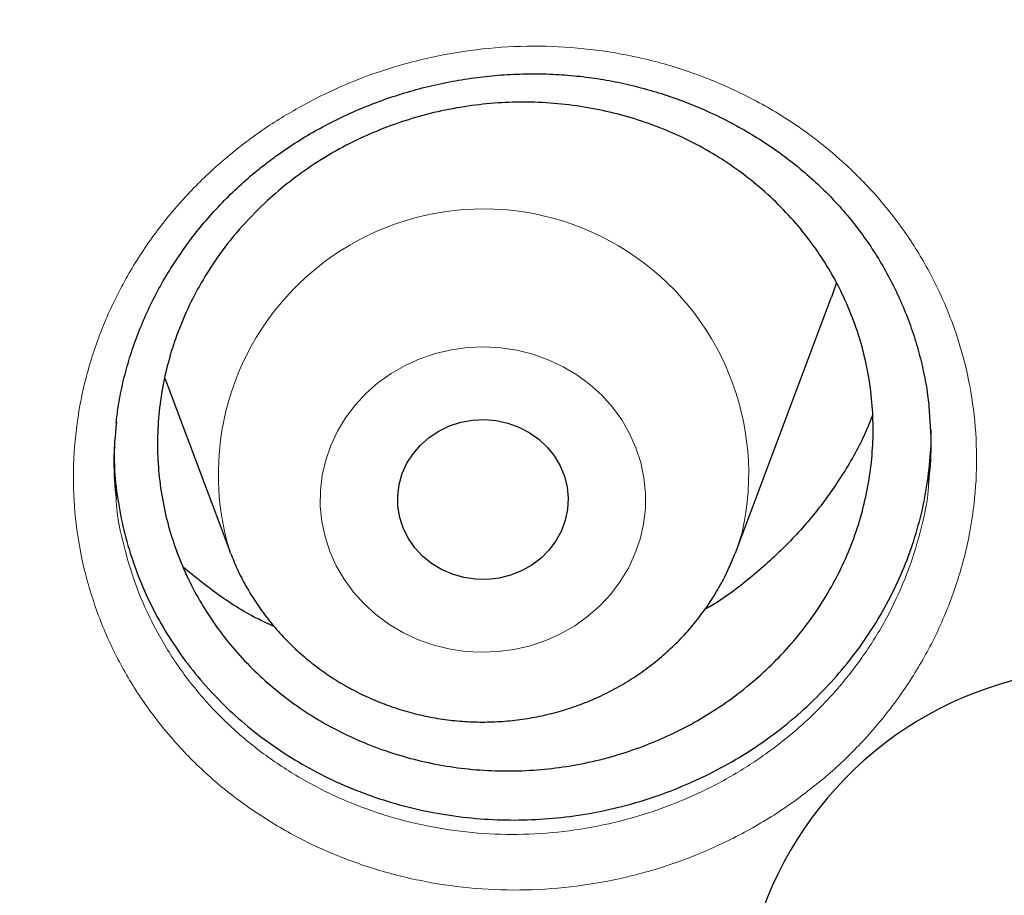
# Model space of a CAD drawing. Header units: millimetres. Extents: x 8 to 984, y 12 to 973.
# Tile 114 of 256: x 360.85 to 365.47, y 780.05 to 784.16. Entities that reach past the tile are written whole.
import ezdxf

# ---------------------------------------------------------------- set-up
doc = ezdxf.new("R2010")
doc.units = ezdxf.units.MM

msp = doc.modelspace()

# ---------------------------------------------------------------- linework, layer by layer
at = {"color": 7, "linetype": 'Continuous', "lineweight": 30}
for p, q in [((364.214, 781.6642), (364.6611, 782.8524)), ((361.533, 782.4747), (361.8379, 781.6642)), ((361.8416, 781.6544), (361.8379, 781.6642))]:
    msp.add_line(p, q, dxfattribs=at)
at = {"color": 252, "linetype": 'Continuous', "lineweight": 0}
msp.add_line((364.243, 781.7517), (364.214, 781.6642), dxfattribs=at)
at = {"color": 7, "linetype": 'Continuous', "lineweight": 30, "flags": 128}
for points in [[(364.6858, 782.9234), (364.664, 782.8603), (364.6611, 782.8524)], [(363.4123, 781.8086), (363.3942, 781.7591), (363.3688, 781.7124), (363.3368, 781.6695), (363.2988, 781.6313), (363.2554, 781.5983), (363.2076, 781.5713), (363.1562, 781.5509), (363.1023, 781.5373), (363.0469, 781.531), (362.9911, 781.5319), (362.936, 781.5401), (362.8826, 781.5554), (362.832, 781.5775), (362.7852, 781.606), (362.7431, 781.6403), (362.7065, 781.6799), (362.6761, 781.7238), (362.6525, 781.7712), (362.6362, 781.8213), (362.6275, 781.873), (362.6265, 781.9254), (362.6333, 781.9773), (362.6478, 782.0279), (362.6696, 782.0761), (362.6983, 782.121), (362.7334, 782.1616), (362.7742, 782.1974), (362.8199, 782.2274), (362.8697, 782.2512), (362.9224, 782.2682), (362.9772, 782.2782), (363.0329, 782.2809), (363.0885, 782.2764), (363.1429, 782.2646), (363.195, 782.2458), (363.2438, 782.2204), (363.2884, 782.1889), (363.3278, 782.1519), (363.3614, 782.1101), (363.3885, 782.0643), (363.4085, 782.0154), (363.421, 781.9644), (363.4259, 781.9123), (363.423, 781.86), (363.4123, 781.8086)], [(364.214, 781.6642), (364.2136, 781.6631), (364.211, 781.6562)]]:
    msp.add_lwpolyline(points, dxfattribs=at)
at = {"color": 252, "linetype": 'Continuous', "lineweight": 0, "flags": 128}
msp.add_lwpolyline([(363.7636, 781.7203), (363.7398, 781.6512), (363.7087, 781.5848), (363.6706, 781.5216), (363.6259, 781.4624), (363.575, 781.4077), (363.5185, 781.3582), (363.4569, 781.3142), (363.3909, 781.2764), (363.3212, 781.245), (363.2484, 781.2203), (363.1734, 781.2027), (363.0968, 781.1924), (363.0195, 781.1893), (362.9423, 781.1936), (362.8659, 781.2052), (362.7912, 781.224), (362.7189, 781.2497), (362.6497, 781.2822), (362.5844, 781.3212), (362.5237, 781.3661), (362.4681, 781.4165), (362.4182, 781.472), (362.3745, 781.5319), (362.3375, 781.5956), (362.3076, 781.6626), (362.2851, 781.732), (362.2702, 781.8032), (362.263, 781.8755), (362.2637, 781.948), (362.2721, 782.0202), (362.2883, 782.0911), (362.3121, 782.1602), (362.3432, 782.2267), (362.3813, 782.2898), (362.4261, 782.349), (362.4769, 782.4037), (362.5335, 782.4532), (362.595, 782.4972), (362.661, 782.5351), (362.7308, 782.5665), (362.8035, 782.5911), (362.8786, 782.6087), (362.9551, 782.6191), (363.0324, 782.6221), (363.1096, 782.6178), (363.186, 782.6063), (363.2607, 782.5875), (363.333, 782.5617), (363.4022, 782.5292), (363.4675, 782.4903), (363.5283, 782.4454), (363.5839, 782.3949), (363.6338, 782.3395), (363.6774, 782.2795), (363.7144, 782.2158), (363.7443, 782.1489), (363.7668, 782.0794), (363.7818, 782.0082), (363.7889, 781.936), (363.7883, 781.8634), (363.7798, 781.7912), (363.7636, 781.7203)], dxfattribs=at)
at = {"color": 252, "linetype": 'Continuous', "lineweight": 0}
msp.add_arc((363.0289, 782.025), 1.2444, 347.3171, 196.8501, dxfattribs=at)
at = {"color": 7, "linetype": 'Continuous', "lineweight": 30}
msp.add_arc((365.956, 779.3955), 1.7198, 1.9009, 196.36, dxfattribs=at)
at = {"color": 252, "linetype": 'Continuous', "lineweight": 0}
for points, knots in [([(346.0257, 818.5745), (345.5291, 818.5686), (344.5359, 818.5568), (343.0491, 818.4611), (341.568, 818.3086), (340.0955, 818.094), (338.6432, 817.8208), (337.2136, 817.4904), (335.8091, 817.1048), (334.4236, 816.6626), (333.0515, 816.1617), (331.6958, 815.6018), (330.3597, 814.9828), (329.0539, 814.3093), (327.781, 813.5826), (326.5507, 812.8087), (325.3647, 811.9902), (324.2243, 811.1296), (323.1247, 810.2236), (322.0613, 809.2682), (321.0372, 808.2642), (320.0553, 807.2126), (319.1236, 806.1216), (318.244, 804.9932), (317.423, 803.8365), (316.6611, 802.6545), (315.9586, 801.45), (315.3122, 800.2182), (314.7195, 798.9537), (314.1829, 797.6584), (313.7047, 796.3344), (313.289, 794.9919), (312.9366, 793.6335), (312.6499, 792.2701), (312.4281, 790.9045), (312.2704, 789.5395), (312.1756, 788.1694), (312.1438, 786.7883), (312.1764, 785.399), (312.2746, 784.004), (312.4381, 782.6145), (312.6666, 781.233), (312.9579, 779.8704), (313.31, 778.5292), (313.7211, 777.2114), (314.1924, 775.9116), (314.7263, 774.6243), (315.3231, 773.3524), (315.9829, 772.0989), (316.7007, 770.8738), (317.4753, 769.6795), (318.3001, 768.5252), (319.1726, 767.4125), (320.0898, 766.3427), (321.0555, 765.3109), (322.0739, 764.3133), (323.144, 763.3525), (324.2648, 762.4313), (325.4277, 761.5572), (326.6305, 760.7319), (327.8634, 759.9617), (329.1233, 759.2469), (330.4071, 758.5878), (331.7201, 757.9813), (333.0678, 757.4253), (334.4484, 756.9218), (335.8597, 756.4732), (337.2906, 756.0831), (338.7384, 755.7525), (340.1917, 755.4835), (341.6472, 755.2755), (343.1021, 755.1275), (344.5625, 755.0386), (346.0345, 755.0087), (347.5154, 755.0393), (349.0022, 755.1315), (350.4833, 755.2849), (351.9558, 755.4992), (353.4081, 755.7725), (354.8377, 756.1029), (356.2423, 756.4885), (357.6278, 756.9307), (358.9999, 757.4316), (360.3556, 757.9915), (361.6916, 758.6105), (362.9974, 759.284), (364.2704, 760.0107), (365.5007, 760.7846), (366.6867, 761.6031), (367.827, 762.4637), (368.9267, 763.3697), (369.99, 764.3251), (371.0141, 765.3291), (371.996, 766.3807), (372.9277, 767.4717), (373.8073, 768.6001), (374.6283, 769.7568), (375.3902, 770.9388), (376.0927, 772.1433), (376.7391, 773.3751), (377.3318, 774.6396), (377.8684, 775.9349), (378.3467, 777.259), (378.7624, 778.6014), (379.1148, 779.9598), (379.4015, 781.3232), (379.6232, 782.6888), (379.781, 784.0538), (379.8757, 785.4239), (379.9075, 786.805), (379.875, 788.1943), (379.7767, 789.5893), (379.6132, 790.9788), (379.3847, 792.3603), (379.0935, 793.7229), (378.7413, 795.0641), (378.3303, 796.3819), (377.859, 797.6817), (377.325, 798.969), (376.7282, 800.2409), (376.0685, 801.4944), (375.3506, 802.7195), (374.5761, 803.9138), (373.7512, 805.0681), (372.8788, 806.1808), (371.9615, 807.2507), (370.9959, 808.2824), (369.9775, 809.28), (368.9073, 810.2408), (367.7865, 811.162), (366.6236, 812.0361), (365.4208, 812.8614), (364.188, 813.6316), (362.9281, 814.3464), (361.6443, 815.0055), (360.3313, 815.612), (358.9835, 816.168), (357.6029, 816.6715), (356.1916, 817.1202), (354.7607, 817.5102), (353.3129, 817.8408), (351.8597, 818.1097), (350.4041, 818.318), (348.9492, 818.4651), (347.4888, 818.5574), (346.5134, 818.5688), (346.0257, 818.5745)], [0, 0, 0, 0, 0.007, 0.014, 0.021, 0.028, 0.035, 0.041875, 0.04875, 0.055625, 0.0625, 0.0695, 0.0765, 0.0835, 0.0905, 0.0975, 0.104375, 0.11125, 0.118125, 0.125, 0.132, 0.139, 0.146, 0.153, 0.16, 0.166875, 0.17375, 0.180625, 0.1875, 0.1945, 0.2015, 0.2085, 0.2155, 0.2225, 0.229375, 0.23625, 0.243125, 0.25, 0.257, 0.264, 0.271, 0.278, 0.285, 0.291875, 0.29875, 0.305625, 0.3125, 0.3195, 0.3265, 0.3335, 0.3405, 0.3475, 0.354375, 0.36125, 0.368125, 0.375, 0.382, 0.389, 0.396, 0.403, 0.41, 0.416875, 0.42375, 0.430625, 0.4375, 0.4445, 0.4515, 0.4585, 0.4655, 0.4725, 0.479375, 0.48625, 0.493125, 0.5, 0.507, 0.514, 0.521, 0.528, 0.535, 0.541875, 0.54875, 0.555625, 0.5625, 0.5695, 0.5765, 0.5835, 0.5905, 0.5975, 0.604375, 0.61125, 0.618125, 0.625, 0.632, 0.639, 0.646, 0.653, 0.66, 0.666875, 0.67375, 0.680625, 0.6875, 0.6945, 0.7015, 0.7085, 0.7155, 0.7225, 0.729375, 0.73625, 0.743125, 0.75, 0.757, 0.764, 0.771, 0.778, 0.785, 0.791875, 0.79875, 0.805625, 0.8125, 0.8195, 0.8265, 0.8335, 0.8405, 0.8475, 0.854375, 0.86125, 0.868125, 0.875, 0.882, 0.889, 0.896, 0.903, 0.91, 0.916875, 0.92375, 0.930625, 0.9375, 0.9445, 0.9515, 0.9585, 0.9655, 0.9725, 0.979375, 0.98625, 0.993125, 1, 1, 1, 1]), ([(362.2653, 783.7991), (362.3087, 783.8196), (362.3956, 783.8604), (362.5599, 783.922), (362.7592, 783.979), (362.9943, 784.0202), (363.2324, 784.0368), (363.4704, 784.0279), (363.7053, 783.9946), (363.9345, 783.9368), (364.1547, 783.8546), (364.3635, 783.7498), (364.5579, 783.6238), (364.7349, 783.4774), (364.893, 783.3132), (365.0301, 783.1333), (365.1438, 782.9395), (365.2335, 782.7346), (365.2981, 782.5213), (365.3357, 782.302), (365.3471, 782.0797), (365.332, 781.857), (365.2896, 781.6367), (365.2213, 781.4217), (365.1281, 781.2148), (365.0105, 781.0188), (364.871, 780.8358), (364.7136, 780.6711), (364.5415, 780.5263), (364.3546, 780.3984), (364.1501, 780.2882), (363.9301, 780.198), (363.7013, 780.1309), (363.4664, 780.0886), (363.2286, 780.0708), (362.9905, 780.0776), (362.7551, 780.1099), (362.5256, 780.1666), (362.3047, 780.2468), (362.0957, 780.3504), (361.9009, 780.4753), (361.7225, 780.6199), (361.5634, 780.7831), (361.4251, 780.9623), (361.3094, 781.1551), (361.2186, 781.3593), (361.1528, 781.5721), (361.1126, 781.791), (361.0999, 782.0137), (361.1139, 782.237), (361.1542, 782.4579), (361.2212, 782.6734), (361.3132, 782.8808), (361.429, 783.0779), (361.5678, 783.2615), (361.727, 783.43), (361.8989, 783.5759), (362.0784, 783.7004), (362.203, 783.7662), (362.2653, 783.7991)], [0, 0, 0, 0, 0.010862, 0.021724, 0.03958, 0.057492, 0.075345, 0.093215, 0.111141, 0.129009, 0.146932, 0.164912, 0.182834, 0.200737, 0.218698, 0.2366, 0.254487, 0.272431, 0.290318, 0.308184, 0.326108, 0.343973, 0.361852, 0.379788, 0.397667, 0.415496, 0.433381, 0.451209, 0.468075, 0.484941, 0.502796, 0.52071, 0.538566, 0.556417, 0.574325, 0.592177, 0.610071, 0.628022, 0.645915, 0.663801, 0.681743, 0.699627, 0.717532, 0.735494, 0.753399, 0.77126, 0.789178, 0.807041, 0.824958, 0.842933, 0.860853, 0.878723, 0.89665, 0.91452, 0.932347, 0.95023, 0.968057, 0.984028, 1, 1, 1, 1]), ([(361.3046, 781.908), (361.305, 781.9001), (361.3089, 781.8254), (361.3397, 781.6862), (361.3973, 781.4937), (361.48, 781.3091), (361.5846, 781.1349), (361.7098, 780.9732), (361.8537, 780.8258), (362.0152, 780.6954), (362.1914, 780.5829), (362.3805, 780.4896), (362.5804, 780.4174), (362.7881, 780.3666), (363.001, 780.3378), (363.2165, 780.3321), (363.4317, 780.3487), (363.6443, 780.3874), (363.8513, 780.4485), (364.0503, 780.5304), (364.2355, 780.6305), (364.4047, 780.7466), (364.5605, 780.8779), (364.7029, 781.0273), (364.8292, 781.1931), (364.9355, 781.3705), (365.0204, 781.5579), (365.0803, 781.7526), (365.1129, 781.8964), (365.1177, 781.9747), (365.1184, 781.986)], [0, 0, 0, 0, 0.004491, 0.042651, 0.080933, 0.11909, 0.15733, 0.195691, 0.23393, 0.272133, 0.310459, 0.348662, 0.386881, 0.425221, 0.463439, 0.501569, 0.53982, 0.577949, 0.616082, 0.654337, 0.692467, 0.728518, 0.764567, 0.802641, 0.840838, 0.878917, 0.917097, 0.9554, 0.993578, 1, 1, 1, 1])]:
    msp.add_open_spline(points, degree=3, knots=knots, dxfattribs=at)
at = {"color": 7, "linetype": 'Continuous', "lineweight": 30}
for points, knots in [([(311.1744, 789.4808), (311.1726, 789.4568), (311.1688, 789.404), (311.163, 789.318), (311.1562, 789.213), (311.1484, 789.0876), (311.1399, 788.9438), (311.1316, 788.792), (311.124, 788.6382), (311.1173, 788.4874), (311.1114, 788.3395), (311.1036, 788.1144), (311.0958, 787.8185), (311.0912, 787.489), (311.0902, 787.2027), (311.0913, 786.9474), (311.0947, 786.6793), (311.1008, 786.3958), (311.111, 786.0672), (311.127, 785.6905), (311.1509, 785.2625), (311.1827, 784.8099), (311.2233, 784.3328), (311.2741, 783.8315), (311.336, 783.3061), (311.4042, 782.8036), (311.4759, 782.3312), (311.5473, 781.902), (311.623, 781.4825), (311.7015, 781.0785), (311.7822, 780.6902), (311.8645, 780.3174), (311.9505, 779.949), (312.0399, 779.5859), (312.1322, 779.2293), (312.2239, 778.8912), (312.3143, 778.5714), (312.3951, 778.2963), (312.4659, 778.0629), (312.5264, 777.8678), (312.5852, 777.6824), (312.641, 777.5101), (312.6922, 777.3552), (312.737, 777.2216), (312.7742, 777.1122), (312.804, 777.0252), (312.8296, 776.9515), (312.8556, 776.8771), (312.8859, 776.7909), (312.922, 776.6893), (312.9659, 776.5673), (313.0183, 776.4238), (313.0798, 776.2579), (313.1496, 776.073), (313.2281, 775.8691), (313.3151, 775.648), (313.4102, 775.4119), (313.5109, 775.1676), (313.6153, 774.9207), (313.7691, 774.5649), (313.976, 774.1045), (314.241, 773.5448), (314.5426, 772.9385), (314.8834, 772.2896), (315.2663, 771.6025), (315.6598, 770.9346), (316.103, 770.2214), (316.6039, 769.4617), (317.1685, 768.6583), (317.758, 767.8705), (318.2975, 767.1924), (318.7816, 766.6134), (319.2073, 766.1236), (319.6562, 765.6272), (320.1289, 765.1252), (320.5526, 764.6938), (320.9195, 764.3325), (321.2229, 764.0411), (321.5348, 763.749), (321.8554, 763.4564), (322.1848, 763.1635), (322.5208, 762.8724), (322.8458, 762.5983), (323.1506, 762.3475), (323.4281, 762.1241), (323.6872, 761.9197), (323.9274, 761.7338), (324.1481, 761.5658), (324.3399, 761.4222), (324.5043, 761.3008), (324.6429, 761.1995), (324.7666, 761.1099), (324.8667, 761.0381), (324.9421, 760.9843), (324.9978, 760.9448), (325.0534, 760.9055), (325.1268, 760.8538), (325.2229, 760.7866), (325.3393, 760.7058), (325.4676, 760.6176), (325.6067, 760.5229), (325.7566, 760.4218), (325.9491, 760.2937), (326.1892, 760.1363), (326.4827, 759.9478), (326.803, 759.7468), (327.1506, 759.534), (327.5225, 759.3123), (327.911, 759.0873), (328.3066, 758.8648), (328.7032, 758.6485), (329.2012, 758.3848), (329.8012, 758.0804), (330.5038, 757.743), (331.2029, 757.4258), (331.933, 757.113), (332.6936, 756.8073), (333.4838, 756.5113), (334.268, 756.2382), (335.0501, 755.9856), (335.829, 755.7531), (336.6058, 755.5399), (337.3801, 755.3453), (338.1561, 755.168), (339.0102, 754.992), (339.9428, 754.8237), (340.9546, 754.6696), (341.9683, 754.5436), (342.9847, 754.4456), (344.0037, 754.3755), (345.0245, 754.3335), (346.0462, 754.3199), (347.0678, 754.3347), (348.0885, 754.3777), (349.1074, 754.449), (350.1237, 754.5481), (351.1366, 754.6751), (352.1451, 754.8298), (353.0762, 754.9988), (353.9306, 755.1757), (354.7123, 755.3551), (355.4967, 755.5533), (356.2874, 755.7717), (357.0797, 756.0099), (357.8731, 756.2684), (358.6666, 756.5472), (359.4641, 756.8487), (360.2236, 757.1569), (360.9441, 757.4683), (361.6205, 757.7774), (362.286, 758.0985), (362.935, 758.4282), (363.5664, 758.7651), (364.1562, 759.0952), (364.7064, 759.4164), (365.2188, 759.7274), (365.6187, 759.9794), (365.9116, 760.1688), (366.0999, 760.2922), (366.2781, 760.4107), (366.4402, 760.5198), (366.5827, 760.6169), (366.6952, 760.6942), (366.7815, 760.754), (366.8451, 760.7983), (366.8999, 760.8366), (366.9458, 760.8688), (366.9829, 760.8949), (367.0137, 760.9166), (367.0458, 760.9394), (367.0963, 760.9751), (367.1704, 761.0279), (367.2684, 761.0982), (367.3814, 761.1798), (367.5101, 761.2737), (367.6546, 761.3802), (367.814, 761.4989), (367.9839, 761.6271), (368.1607, 761.7622), (368.3417, 761.9025), (368.5268, 762.0479), (368.768, 762.2401), (369.0674, 762.4836), (369.4265, 762.7837), (369.7967, 763.102), (370.1773, 763.4392), (370.5676, 763.7957), (370.9668, 764.1722), (371.3499, 764.5458), (371.714, 764.9123), (372.0514, 765.2619), (372.3767, 765.609), (372.685, 765.9473), (372.9768, 766.2761), (373.2676, 766.6125), (373.5557, 766.955), (373.8395, 767.3019), (374.103, 767.6328), (374.3322, 767.928), (374.5303, 768.1888), (374.7003, 768.4168), (374.859, 768.6333), (375.0073, 768.839), (375.15, 769.04), (375.2934, 769.2454), (375.4431, 769.4633), (375.6005, 769.6965), (375.7699, 769.9523), (375.9512, 770.2321), (376.1442, 770.5369), (376.344, 770.8606), (376.55, 771.2036), (376.7616, 771.566), (376.9736, 771.9405), (377.1853, 772.3265), (377.3956, 772.7228), (377.6032, 773.1279), (377.8023, 773.5306), (377.9881, 773.9197), (378.1599, 774.2924), (378.3185, 774.6482), (378.4646, 774.9869), (378.5989, 775.3081), (378.7139, 775.5918), (378.8118, 775.8399), (378.8947, 776.0546), (378.9716, 776.2579), (379.0425, 776.4492), (379.1013, 776.6111), (379.1475, 776.7403), (379.1806, 776.834), (379.2061, 776.9066), (379.2257, 776.963), (379.2434, 777.0139), (379.2645, 777.0753), (379.2917, 777.1549), (379.3256, 777.255), (379.3651, 777.373), (379.4133, 777.5193), (379.4707, 777.6966), (379.5374, 777.9073), (379.6103, 778.1438), (379.6888, 778.4062), (379.7723, 778.6946), (379.8947, 779.1339), (380.0468, 779.7183), (380.217, 780.4419), (380.3704, 781.1712), (380.5068, 781.9059), (380.6282, 782.6604), (380.7332, 783.4347), (380.8201, 784.2287), (380.8776, 784.9172), (380.914, 785.4976), (380.9359, 785.9611), (380.9504, 786.4079), (380.9578, 786.8182), (380.9598, 787.1921), (380.9577, 787.5311), (380.9524, 787.8484), (380.9444, 788.1439), (380.935, 788.4041), (380.925, 788.6312), (380.915, 788.8277), (380.9055, 788.9946), (380.8969, 789.1357), (380.8903, 789.2572), (380.8842, 789.3736), (380.8794, 789.4454), (380.877, 789.4808)], [0, 0, 0, 0, 0.000629, 0.001386, 0.002278, 0.003452, 0.004807, 0.006262, 0.00769, 0.009089, 0.010459, 0.011801, 0.015342, 0.018666, 0.020917, 0.023245, 0.025716, 0.028332, 0.031091, 0.03482, 0.038782, 0.042979, 0.04741, 0.052076, 0.056975, 0.062109, 0.066169, 0.070255, 0.074203, 0.078013, 0.081684, 0.085216, 0.08861, 0.092182, 0.095588, 0.098825, 0.101894, 0.104796, 0.106766, 0.10865, 0.110449, 0.112152, 0.113663, 0.114962, 0.116049, 0.116859, 0.117505, 0.118205, 0.119039, 0.120031, 0.121185, 0.122623, 0.124252, 0.126071, 0.128081, 0.130282, 0.132629, 0.135103, 0.137569, 0.140018, 0.145787, 0.151466, 0.157055, 0.164399, 0.171583, 0.178617, 0.185622, 0.194542, 0.203467, 0.212397, 0.221332, 0.227023, 0.23289, 0.238934, 0.245153, 0.25155, 0.255276, 0.25906, 0.262901, 0.266799, 0.270755, 0.274768, 0.278758, 0.282184, 0.285372, 0.288324, 0.291038, 0.293516, 0.295757, 0.297457, 0.29899, 0.300355, 0.301546, 0.302287, 0.302833, 0.303373, 0.304109, 0.305233, 0.30651, 0.307898, 0.309397, 0.311008, 0.312729, 0.315573, 0.318677, 0.322039, 0.325661, 0.329541, 0.333574, 0.337613, 0.341616, 0.345585, 0.352585, 0.359474, 0.366252, 0.372919, 0.380494, 0.387921, 0.3952, 0.402406, 0.409585, 0.41661, 0.42361, 0.430585, 0.437534, 0.446521, 0.455464, 0.464388, 0.473312, 0.482236, 0.49116, 0.500084, 0.509008, 0.517931, 0.526855, 0.535779, 0.544703, 0.553627, 0.562552, 0.569549, 0.57655, 0.583634, 0.590831, 0.598141, 0.60543, 0.612828, 0.620334, 0.62795, 0.634497, 0.641108, 0.647651, 0.654092, 0.660431, 0.666668, 0.672072, 0.677396, 0.682642, 0.684681, 0.686708, 0.688654, 0.690396, 0.691932, 0.693261, 0.694048, 0.694739, 0.695334, 0.695834, 0.696239, 0.696548, 0.696842, 0.697293, 0.698202, 0.699278, 0.700521, 0.701932, 0.703543, 0.705329, 0.707256, 0.709246, 0.711293, 0.713399, 0.715562, 0.719569, 0.723762, 0.728139, 0.732701, 0.737448, 0.742381, 0.747498, 0.751894, 0.75634, 0.760635, 0.764769, 0.76874, 0.77255, 0.776833, 0.780891, 0.784725, 0.788333, 0.791059, 0.79364, 0.796078, 0.798371, 0.80055, 0.802798, 0.805202, 0.807762, 0.810477, 0.813583, 0.816871, 0.82034, 0.823991, 0.827823, 0.831836, 0.835787, 0.839898, 0.844151, 0.848292, 0.852246, 0.85601, 0.859587, 0.862974, 0.866174, 0.869184, 0.871418, 0.873534, 0.875535, 0.877419, 0.879171, 0.880295, 0.88121, 0.881919, 0.88242, 0.882862, 0.88341, 0.884213, 0.885188, 0.886336, 0.887655, 0.889451, 0.891491, 0.893775, 0.896304, 0.899076, 0.902093, 0.908942, 0.915819, 0.922716, 0.929634, 0.936573, 0.943955, 0.95136, 0.958789, 0.963177, 0.967546, 0.971705, 0.97562, 0.978968, 0.982115, 0.98506, 0.987804, 0.990345, 0.99231, 0.994134, 0.995819, 0.996978, 0.998039, 0.999032, 1, 1, 1, 1]), ([(362.0181, 783.4898), (362.033, 783.5009), (362.0774, 783.534), (362.1545, 783.5856), (362.2507, 783.6427), (362.351, 783.6947), (362.4548, 783.7416), (362.5619, 783.7829), (362.6716, 783.8185), (362.7835, 783.8481), (362.897, 783.8716), (363.0115, 783.8888), (363.1263, 783.8997), (363.2409, 783.9041), (363.3547, 783.9022), (363.4672, 783.8939), (363.5781, 783.8792), (363.6879, 783.8583), (363.7968, 783.8311), (363.9047, 783.7977), (364.0109, 783.7581), (364.1149, 783.7125), (364.2159, 783.6611), (364.3133, 783.6043), (364.4065, 783.5423), (364.4949, 783.4756), (364.5781, 783.4045), (364.6557, 783.3295), (364.7274, 783.2508), (364.7936, 783.1682), (364.8545, 783.0815), (364.9101, 782.9906), (364.9601, 782.896), (365.0042, 782.7982), (365.042, 782.6975), (365.0734, 782.5945), (365.0978, 782.4898), (365.1131, 782.4052), (365.1178, 782.3554), (365.1192, 782.3412)], [0, 0, 0, 0, 0.01373, 0.040998, 0.068392, 0.095967, 0.123707, 0.151587, 0.179569, 0.207615, 0.235675, 0.263689, 0.291612, 0.319402, 0.347026, 0.374447, 0.401592, 0.42884, 0.456401, 0.484233, 0.512284, 0.540494, 0.568793, 0.597106, 0.625344, 0.653436, 0.68133, 0.708976, 0.73635, 0.76364, 0.79119, 0.818994, 0.847013, 0.875207, 0.903532, 0.931937, 0.96036, 0.988742, 1, 1, 1, 1]), ([(313.7018, 783.6982), (313.7151, 783.5802), (313.7451, 783.3148), (313.7999, 782.9029), (313.8646, 782.4626), (313.9364, 782.0232), (314.015, 781.5849), (314.1003, 781.1477), (314.1925, 780.7117), (314.2914, 780.2771), (314.397, 779.8438), (314.5093, 779.412), (314.6284, 778.9818), (314.7541, 778.5532), (314.8864, 778.1265), (315.0254, 777.7015), (315.1709, 777.2786), (315.323, 776.8576), (315.4816, 776.4388), (315.6467, 776.0222), (315.8182, 775.6079), (315.9962, 775.196), (316.1805, 774.7865), (316.3712, 774.3797), (316.5681, 773.9754), (316.7713, 773.574), (316.9808, 773.1753), (317.1964, 772.7795), (317.4181, 772.3868), (317.6459, 771.9971), (317.8797, 771.6105), (318.1195, 771.2272), (318.3652, 770.8472), (318.6168, 770.4706), (318.8742, 770.0975), (319.1374, 769.728), (319.4063, 769.3621), (319.6808, 768.9999), (319.961, 768.6415), (320.2467, 768.2869), (320.5378, 767.9363), (320.8344, 767.5898), (321.1363, 767.2473), (321.4435, 766.909), (321.7559, 766.5749), (322.0735, 766.2451), (322.3961, 765.9197), (322.7238, 765.5988), (323.0564, 765.2824), (323.3939, 764.9705), (323.7362, 764.6633), (324.0833, 764.3608), (324.435, 764.0631), (324.7913, 763.7703), (325.1521, 763.4823), (325.5173, 763.1993), (325.8869, 762.9213), (326.2608, 762.6484), (326.6388, 762.3807), (327.021, 762.1181), (327.4072, 761.8608), (327.7974, 761.6089), (328.1914, 761.3622), (328.5893, 761.121), (328.9908, 760.8853), (329.396, 760.6551), (329.8046, 760.4304), (330.2168, 760.2113), (330.6323, 759.998), (331.051, 759.7903), (331.4729, 759.5884), (331.898, 759.3922), (332.326, 759.2019), (332.7569, 759.0175), (333.1907, 758.839), (333.6272, 758.6664), (334.0663, 758.4998), (334.5079, 758.3393), (334.952, 758.1848), (335.3985, 758.0364), (335.8472, 757.8941), (336.2981, 757.7579), (336.751, 757.628), (337.2059, 757.5042), (337.6627, 757.3867), (338.1213, 757.2755), (338.5815, 757.1705), (339.0433, 757.0718), (339.5066, 756.9795), (339.9713, 756.8935), (340.4373, 756.8139), (340.9044, 756.7407), (341.3727, 756.6738), (341.8419, 756.6134), (342.312, 756.5594), (342.7829, 756.5118), (343.2545, 756.4707), (343.7267, 756.436), (344.1994, 756.4078), (344.6725, 756.386), (345.1458, 756.3708), (345.6194, 756.362), (346.093, 756.3596), (346.5666, 756.3638), (347.0401, 756.3744), (347.5134, 756.3916), (347.9863, 756.4151), (348.4589, 756.4452), (348.9309, 756.4817), (349.4023, 756.5247), (349.873, 756.5741), (350.3429, 756.6299), (350.8119, 756.6922), (351.2798, 756.7608), (351.7467, 756.8359), (352.2123, 756.9173), (352.6766, 757.0051), (353.1395, 757.0992), (353.6009, 757.1997), (354.0606, 757.3065), (354.5187, 757.4195), (354.975, 757.5388), (355.4293, 757.6643), (355.8817, 757.796), (356.332, 757.9339), (356.7801, 758.0779), (357.2259, 758.2281), (357.6693, 758.3843), (358.1102, 758.5466), (358.5486, 758.7149), (358.9843, 758.8891), (359.4173, 759.0693), (359.8474, 759.2555), (360.2746, 759.4474), (360.6988, 759.6452), (361.1198, 759.8488), (361.5377, 760.0581), (361.9522, 760.2731), (362.3634, 760.4938), (362.7711, 760.72), (363.1752, 760.9518), (363.5757, 761.1891), (363.9725, 761.4319), (364.3654, 761.6801), (364.7545, 761.9336), (365.1396, 762.1924), (365.5206, 762.4564), (365.8975, 762.7256), (366.2701, 763), (366.6385, 763.2794), (367.0025, 763.5638), (367.362, 763.8532), (367.717, 764.1475), (368.0674, 764.4465), (368.4131, 764.7504), (368.7541, 765.0589), (369.0902, 765.3721), (369.4215, 765.6898), (369.7477, 766.0121), (370.069, 766.3387), (370.3851, 766.6697), (370.696, 767.005), (371.0017, 767.3446), (371.3021, 767.6882), (371.5971, 768.036), (371.8867, 768.3877), (372.1709, 768.7433), (372.4494, 769.1028), (372.7224, 769.4661), (372.9896, 769.8331), (373.2512, 770.2037), (373.5069, 770.5778), (373.7569, 770.9554), (374.0009, 771.3363), (374.239, 771.7206), (374.4711, 772.108), (374.6972, 772.4986), (374.9172, 772.8923), (375.131, 773.2889), (375.3387, 773.6884), (375.5401, 774.0907), (375.7353, 774.4957), (375.9242, 774.9033), (376.1067, 775.3135), (376.2828, 775.7261), (376.4525, 776.1411), (376.6158, 776.5583), (376.7725, 776.9777), (376.9227, 777.3993), (377.0664, 777.8228), (377.2035, 778.2483), (377.3339, 778.6756), (377.4577, 779.1046), (377.5748, 779.5353), (377.6852, 779.9676), (377.789, 780.4013), (377.8859, 780.8363), (377.9761, 781.2727), (378.0595, 781.7102), (378.1361, 782.1488), (378.206, 782.5885), (378.2688, 783.029), (378.3219, 783.4424), (378.3508, 783.7091), (378.3638, 783.8285)], [0, 0, 0, 0, 0.0039737, 0.0089321, 0.0138905, 0.0188489, 0.0238073, 0.0287658, 0.0337243, 0.0386827, 0.0436413, 0.0485999, 0.0535585, 0.058517, 0.0634757, 0.0684343, 0.073393, 0.0783517, 0.0833104, 0.0882692, 0.0932281, 0.098187, 0.1031459, 0.1081048, 0.1130638, 0.1180227, 0.1229819, 0.127941, 0.1329, 0.1378593, 0.1428185, 0.1477778, 0.1527371, 0.1576965, 0.1626559, 0.1676154, 0.1725749, 0.1775343, 0.1824939, 0.1874536, 0.1924133, 0.197373, 0.2023327, 0.2072925, 0.2122523, 0.2172122, 0.2221722, 0.2271321, 0.2320921, 0.2370522, 0.2420122, 0.2469724, 0.2519326, 0.2568928, 0.261853, 0.2668132, 0.2717736, 0.276734, 0.2816944, 0.2866548, 0.2916152, 0.2965757, 0.3015362, 0.3064968, 0.3114574, 0.316418, 0.3213787, 0.3263394, 0.3313, 0.3362608, 0.3412215, 0.3461823, 0.3511431, 0.3561039, 0.3610648, 0.3660256, 0.3709865, 0.3759474, 0.3809084, 0.3858693, 0.3908303, 0.3957913, 0.4007523, 0.4057133, 0.4106744, 0.4156354, 0.4205965, 0.4255575, 0.4305186, 0.4354797, 0.4404408, 0.445402, 0.4503631, 0.4553242, 0.4602854, 0.4652465, 0.4702077, 0.4751689, 0.48013, 0.4850912, 0.4900524, 0.4950136, 0.4999747, 0.5049359, 0.5098971, 0.5148583, 0.5198195, 0.5247807, 0.5297419, 0.534703, 0.5396642, 0.5446254, 0.5495865, 0.5545477, 0.5595089, 0.56447, 0.5694311, 0.5743922, 0.5793534, 0.5843145, 0.5892756, 0.5942367, 0.5991977, 0.6041588, 0.6091198, 0.6140808, 0.6190419, 0.6240029, 0.6289639, 0.6339248, 0.6388858, 0.6438467, 0.6488076, 0.6537685, 0.6587294, 0.6636902, 0.668651, 0.6736118, 0.6785726, 0.6835333, 0.688494, 0.6934547, 0.6984154, 0.703376, 0.7083366, 0.7132971, 0.7182576, 0.7232182, 0.7281787, 0.733139, 0.7380994, 0.7430598, 0.7480201, 0.7529804, 0.7579407, 0.7629009, 0.7678611, 0.7728212, 0.7777813, 0.7827413, 0.7877014, 0.7926614, 0.7976213, 0.8025812, 0.807541, 0.8125007, 0.8174605, 0.8224202, 0.8273799, 0.8323395, 0.8372991, 0.8422586, 0.8472181, 0.8521775, 0.8571369, 0.8620963, 0.8670556, 0.8720149, 0.876974, 0.8819333, 0.8868924, 0.8918514, 0.8968106, 0.9017697, 0.9067286, 0.9116876, 0.9166464, 0.9216052, 0.9265641, 0.9315229, 0.9364816, 0.9414404, 0.946399, 0.9513576, 0.9563163, 0.9612749, 0.9662334, 0.971192, 0.9761504, 0.9811089, 0.9860674, 0.9910259, 0.9959844, 1, 1, 1, 1]), ([(362.0023, 783.297), (362.0363, 783.3274), (362.1043, 783.3881), (362.2169, 783.4699), (362.337, 783.5438), (362.4633, 783.608), (362.5934, 783.6615), (362.7275, 783.705), (362.8662, 783.738), (363.0072, 783.76), (363.148, 783.7707), (363.289, 783.7705), (363.4306, 783.759), (363.5704, 783.7363), (363.7061, 783.7029), (363.8381, 783.6591), (363.9667, 783.6044), (364.0896, 783.5395), (364.2048, 783.4658), (364.3129, 783.3832), (364.4139, 783.2914), (364.506, 783.1917), (364.5877, 783.0859), (364.6596, 782.974), (364.7216, 782.8554), (364.7725, 782.7322), (364.8115, 782.6064), (364.8392, 782.4777), (364.8552, 782.3458), (364.8591, 782.2129), (364.8511, 782.0812), (364.8314, 781.9504), (364.7997, 781.8201), (364.7563, 781.6925), (364.7021, 781.5698), (364.6373, 781.4515), (364.5615, 781.3374), (364.4757, 781.2296), (364.3814, 781.1297), (364.2789, 781.0372), (364.1674, 780.9522), (364.0489, 780.8761), (363.9252, 780.8102), (363.7964, 780.754), (363.6619, 780.7076), (363.5239, 780.6719), (363.3848, 780.6475), (363.2442, 780.6339), (363.1018, 780.6313), (362.9599, 780.6401), (362.8209, 780.6599), (362.6844, 780.6905), (362.55, 780.7321), (362.4203, 780.7844), (362.2971, 780.8463), (362.1801, 780.9175), (362.0691, 780.9987), (361.9661, 781.0886), (361.8727, 781.1855), (361.7884, 781.2895), (361.7133, 781.401), (361.6487, 781.5183), (361.5957, 781.6394), (361.5536, 781.7643), (361.5228, 781.8936), (361.5039, 782.0251), (361.4971, 782.1565), (361.502, 782.2883), (361.519, 782.4207), (361.5479, 782.5515), (361.5881, 782.6786), (361.6394, 782.8023), (361.7021, 782.923), (361.7819, 783.048), (361.8798, 783.1752), (361.9613, 783.2562), (362.0023, 783.297)], [0, 0, 0, 0, 0.013231, 0.026462, 0.040077, 0.053693, 0.066924, 0.080154, 0.093769, 0.107384, 0.12062, 0.133855, 0.147474, 0.161094, 0.174332, 0.187571, 0.201194, 0.214817, 0.228056, 0.241295, 0.254919, 0.268543, 0.281779, 0.295014, 0.308635, 0.322255, 0.335486, 0.348717, 0.362333, 0.375949, 0.389174, 0.402401, 0.416011, 0.429621, 0.442845, 0.456069, 0.469676, 0.483284, 0.496509, 0.509734, 0.523342, 0.536951, 0.550179, 0.563408, 0.57702, 0.590632, 0.603866, 0.6171, 0.630717, 0.644335, 0.657573, 0.670811, 0.684433, 0.698056, 0.711294, 0.724534, 0.738158, 0.751782, 0.765019, 0.778256, 0.791878, 0.8055, 0.818733, 0.831965, 0.845582, 0.859199, 0.872427, 0.885655, 0.899267, 0.912879, 0.926102, 0.939327, 0.952935, 0.966543, 0.983179, 1, 1, 1, 1]), ([(361.3052, 782.2657), (361.308, 782.2902), (361.3147, 782.3493), (361.3332, 782.4425), (361.3595, 782.5452), (361.3928, 782.6473), (361.4328, 782.7482), (361.4793, 782.8473), (361.5322, 782.9442), (361.5911, 783.0383), (361.6559, 783.129), (361.7261, 783.216), (361.8014, 783.2988), (361.8815, 783.3768), (361.9542, 783.4402), (362.0009, 783.4765), (362.0181, 783.4898)], [0, 0, 0, 0, 0.052381, 0.126153, 0.200715, 0.275801, 0.351307, 0.427143, 0.503194, 0.579323, 0.655369, 0.7312, 0.806718, 0.881831, 0.956477, 1, 1, 1, 1]), ([(365.1184, 781.986), (365.1238, 782.0417), (365.1353, 782.1612), (365.1254, 782.2804), (365.1201, 782.3441)], [0, 0, 0, 0, 0.466019, 1, 1, 1, 1]), ([(364.8545, 782.3018), (364.8418, 782.27), (364.8032, 782.1726), (364.714, 782.0188), (364.5899, 781.843), (364.4446, 781.681), (364.2808, 781.5361), (364.1535, 781.4384), (364.0778, 781.396), (364.0663, 781.3896)], [0, 0, 0, 0, 0.085751, 0.262673, 0.439038, 0.61539, 0.792304, 0.968656, 1, 1, 1, 1]), ([(361.3058, 782.2684), (361.3001, 782.2074), (361.2888, 782.087), (361.2994, 781.967), (361.3046, 781.908)], [0, 0, 0, 0, 0.50738, 1, 1, 1, 1]), ([(364.071, 780.6103), (364.1181, 780.6347), (364.2125, 780.6835), (364.3467, 780.771), (364.4745, 780.8688), (364.593, 780.9763), (364.7003, 781.0914), (364.797, 781.2142), (364.8832, 781.3452), (364.9574, 781.4822), (365.0184, 781.6228), (365.0667, 781.7673), (365.1025, 781.9162), (365.1233, 782.067), (365.1318, 782.1731), (365.1297, 782.2278), (365.1295, 782.2331)], [0, 0, 0, 0, 0.075539, 0.151079, 0.228822, 0.306566, 0.381868, 0.457173, 0.534684, 0.612196, 0.68731, 0.762417, 0.839731, 0.917035, 0.991979, 1, 1, 1, 1]), ([(361.2958, 782.1536), (361.2957, 782.1224), (361.2954, 782.0402), (361.3104, 781.9092), (361.3389, 781.762), (361.3809, 781.6177), (361.4361, 781.4761), (361.5042, 781.3396), (361.584, 781.2104), (361.6751, 781.0879), (361.7782, 780.9722), (361.8916, 780.8653), (362.0133, 780.769), (362.1432, 780.6827), (362.282, 780.6063), (362.4276, 780.5414), (362.5775, 780.4889), (362.7317, 780.4482), (362.891, 780.4196), (363.0525, 780.4039), (363.2135, 780.4011), (363.3745, 780.4107), (363.5359, 780.4332), (363.7079, 780.4715), (363.8884, 780.5276), (364.0099, 780.5826), (364.071, 780.6103)], [0, 0, 0, 0, 0.025722, 0.067649, 0.108466, 0.149285, 0.191276, 0.233265, 0.274193, 0.315119, 0.357238, 0.399359, 0.440236, 0.481111, 0.52317, 0.565229, 0.606142, 0.647054, 0.689158, 0.73126, 0.77213, 0.812999, 0.855053, 0.897106, 0.948273, 1, 1, 1, 1]), ([(361.8421, 781.6541), (361.8521, 781.6295), (361.8732, 781.5769), (361.9134, 781.4997), (361.9606, 781.4222), (362.0138, 781.3484), (362.0725, 781.2785), (362.1365, 781.213), (362.2053, 781.1521), (362.2786, 781.0963), (362.3561, 781.0458), (362.4373, 781.001), (362.5218, 780.962), (362.6091, 780.9292), (362.6987, 780.9026), (362.7903, 780.8825), (362.8832, 780.869), (362.9769, 780.8621), (363.071, 780.862), (363.1648, 780.8685), (363.258, 780.8818), (363.3498, 780.9017), (363.44, 780.9282), (363.5278, 780.961), (363.6129, 781.0001), (363.6947, 781.0451), (363.7728, 781.096), (363.8468, 781.1522), (363.9161, 781.2136), (363.9805, 781.2798), (364.0396, 781.3503), (364.0931, 781.4249), (364.1405, 781.5031), (364.1802, 781.5801), (364.2009, 781.6321), (364.2104, 781.6559)], [0, 0, 0, 0, 0.0265905, 0.0567412, 0.0869271, 0.1171531, 0.1474264, 0.177752, 0.2081279, 0.2385542, 0.2690353, 0.2995648, 0.330143, 0.3607642, 0.3914281, 0.4221268, 0.4528572, 0.4836136, 0.5143908, 0.5451835, 0.5759837, 0.6067853, 0.6375821, 0.6683663, 0.6991336, 0.7298761, 0.7605901, 0.7912654, 0.8218972, 0.8524828, 0.8830138, 0.9134934, 0.9439172, 0.9742861, 1, 1, 1, 1]), ([(362.0476, 781.3099), (362.0229, 781.321), (361.9317, 781.362), (361.7864, 781.4529), (361.6759, 781.5424), (361.6207, 781.587)], [0, 0, 0, 0, 0.157767, 0.579761, 1, 1, 1, 1])]:
    msp.add_open_spline(points, degree=3, knots=knots, dxfattribs=at)

doc.saveas('drawing.dxf')
